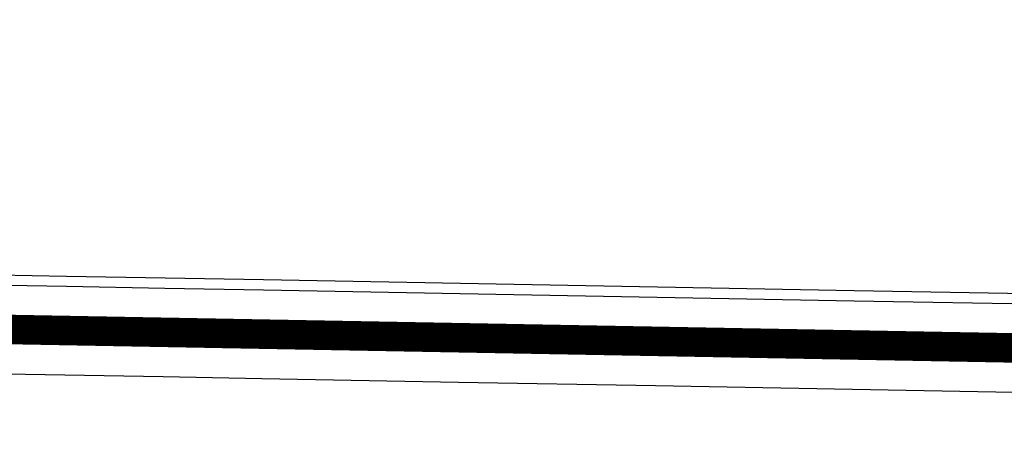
# Model space of a CAD drawing. Extents: x 100296 to 107772, y 404875 to 408930.
# Tile 5 of 98: x 100542 to 100592, y 407506 to 407527. Entities that reach past the tile are written whole.
import ezdxf

# ---------------------------------------------------------------- set-up
doc = ezdxf.new("R2010")
doc.units = 0
for name, color, linetype in [('n-xx-gw-waterlijn-gd', 161, 'Continuous'), ('TDNL----_plangrens', 4, 'ENV-L14'), ('TDNL----_stroomrichting', 170, 'Continuous')]:
    doc.layers.add(name, color=color, linetype=linetype)
doc.linetypes.add('ENV-L14', pattern='A,12.5,-1.25,[144,env-shp.shx,S=0.125,R=0,X=0,Y=0.75],-1.25', length=15)

msp = doc.modelspace()

# ---------------------------------------------------------------- linework, layer by layer
at = {"layer": 'n-xx-gw-waterlijn-gd', "ltscale": 0.1, "const_width": 1.5}
msp.add_lwpolyline([(100439.5758296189, 407512.2881267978, -0.03065001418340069), (100453.4216004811, 407512.8975612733), (100473.8851394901, 407512.5436425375), (100483.8985191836, 407512.360645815), (100493.8976378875, 407512.1771529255), (100503.8959545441, 407511.9936747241), (100513.8942711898, 407511.8101965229), (100523.8925878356, 407511.6267183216), (100533.8909044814, 407511.4432401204), (100538.8900628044, 407511.3515010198), (100543.8892211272, 407511.2597619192), (100548.8883794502, 407511.1680228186), (100553.887537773, 407511.076283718), (100563.8858544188, 407510.8928055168), (100573.8841710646, 407510.7093273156), (100583.8824877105, 407510.5258491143), (100593.8808043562, 407510.3423709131), (100603.879121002, 407510.1588927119), (100613.8752643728, 407509.9754534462), (100621.5314988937, 407509.8416194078, 0.0104110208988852), (100631.1521176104, 407509.8643917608), (100638.2904293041, 407510.030099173, 0.3127426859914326), (100639.6535267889, 407512.4747208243, 0.3127426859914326)], format="xyb", dxfattribs=at)
at = {"layer": 'TDNL----_plangrens', "flags": 128}
msp.add_lwpolyline([(100739.2868531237, 407413.0773053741, -0.1432469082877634), (100723.7505059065, 407449.3200165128, -0.2568120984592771), (100723.9835513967, 407450.242528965), (100744.9920477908, 407466.2935291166, -0.1251981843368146), (100746.6634251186, 407466.9877947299), (100748.1899174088, 407467.1455317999, -0.01662278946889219), (100754.0056960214, 407467.4961851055), (100782.8030322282, 407465.5632297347), (100787.8641580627, 407465.3278006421), (100792.8370493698, 407465.0799898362), (100797.811689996, 407464.8174513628), (100802.7858689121, 407464.5411216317), (100807.7589475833, 407464.2499274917), (100812.7317610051, 407463.9438225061), (100817.6680972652, 407463.6251443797), (100822.5624550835, 407463.2468726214), (100827.4874784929, 407462.7971868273), (100832.4530212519, 407462.323053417), (100837.4226759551, 407461.8336265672), (100842.4600490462, 407461.3224250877), (100847.5447173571, 407460.8846589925), (100852.5621043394, 407460.4996338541), (100857.533290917, 407460.1032007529), (100862.5042160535, 407459.6918343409), (100867.2382117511, 407459.2858319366), (100871.9553312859, 407458.5639368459), (100877.078042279, 407457.7462141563), (100882.1363853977, 407457.1618671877), (100887.2161081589, 407456.4459117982), (100892.3942575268, 407455.9770318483), (100897.3752654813, 407455.5257063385), (100902.3451225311, 407455.0603486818), (100907.3147194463, 407454.5799719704), (100912.2604228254, 407454.086932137), (100917.178769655, 407453.5502276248), (100922.0474471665, 407452.9690408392), (100926.8478419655, 407452.2864379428), (100931.7183452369, 407451.4539315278), (100936.7456725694, 407450.5791563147), (100941.7869863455, 407449.776890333), (100946.8921338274, 407448.9683506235), (100952.1632787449, 407448.3001682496), (100957.3130568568, 407447.8805397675), (100962.2599555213, 407447.4627667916), (100966.9927298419, 407447.0181454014), (100971.6817808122, 407446.291575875), (100976.5814389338, 407445.4305197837), (100981.545518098, 407444.5437624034), (100986.5249101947, 407443.6402677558), (100991.5265217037, 407442.7400149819), (100992.3333587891, 407435.38393353), (101010.6455710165, 407439.3630608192), (101044.608, 407446.751), (101045.548, 407451.865), (101045.7354354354, 407470.8379496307), (101152.2257843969, 407468.5625046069), (101153.7960364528, 407444.8260170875, -0.02213634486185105), (101223.7604701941, 407453.4844729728, -0.0320152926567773), (101250.5344253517, 407454.5246229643), (101283.1644786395, 407454.7245967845), (101303.2885377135, 407454.8723369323), (101377.7011879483, 407457.6710294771), (101383.5089184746, 407454.8009643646), (101393.9781071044, 407453.974314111, 0.01091316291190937), (101394.4342178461, 407453.9295895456), (101414.3606890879, 407452.4138897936), (101422.6562773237, 407452.0257574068), (101432.620022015, 407451.5395023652), (101442.5110057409, 407451.0191673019), (101452.4179969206, 407450.3344773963), (101462.4607899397, 407449.6344693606), (101472.5223603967, 407449.0541699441), (101482.5245291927, 407448.4987364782), (101492.4849881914, 407447.9379462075), (101497.4547572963, 407447.6349291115), (101502.4503100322, 407447.3324351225), (101507.4178843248, 407447.0408123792), (101512.3472164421, 407446.7396753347), (101517.2551360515, 407446.423848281), (101522.1406321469, 407446.0899934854), (101527.001880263, 407445.7337952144), (101531.8384783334, 407445.3509116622), (101536.6499650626, 407444.937429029), (101541.4354322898, 407444.4895336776), (101546.1914001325, 407444.003742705), (101550.8870594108, 407443.4773872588), (101555.4986560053, 407442.8825057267), (101560.0952950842, 407442.1788330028), (101564.7255050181, 407441.3903345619), (101569.3554112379, 407440.5346323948), (101573.9628026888, 407439.6157972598), (101578.5586664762, 407438.6239808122), (101583.1819581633, 407437.5629141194), (101587.7868530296, 407436.4731342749), (101592.3199716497, 407435.3317581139), (101596.555412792, 407434.1846924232), (101627.1282734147, 407423.6446025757), (101632.4705592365, 407440.4841093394), (101650.339, 407434.411), (101666.6740270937, 407429.3078135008), (101657.6655, 407400.472), (101662.6088926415, 407398.9277443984), (101669.2436173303, 407419.5996078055, -0.4160609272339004), (101672.4015920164, 407421.213914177), (101686.8188945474, 407416.5001712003), (101691.4771224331, 407415.0073440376), (101696.1218678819, 407413.5198355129), (101700.7739103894, 407412.0309332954), (101705.4212743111, 407410.5441240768), (101710.0094546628, 407409.0586213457), (101714.5277926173, 407407.5101889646), (101719.0321050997, 407405.8844818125), (101723.522608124, 407404.1914698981), (101728.0310462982, 407402.4187230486), (101732.5468123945, 407400.6291159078), (101737.000462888, 407398.7995685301), (101741.4224732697, 407396.9056480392), (101745.8116049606, 407394.9519059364), (101750.1403689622, 407392.9356199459), (101754.441560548, 407390.8150480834), (101758.8122705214, 407388.5970964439), (101765.2851688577, 407385.3567358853), (101767.3039443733, 407384.3087319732, -0.3046151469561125), (101772.6553310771, 407374.5268600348, -0.000684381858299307), (101772.6576419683, 407374.5116243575, 0.06840167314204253), (101773.463728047, 407363.7446950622, -0.1929248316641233), (101772.2061085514, 407356.4116812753), (101761.3632122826, 407339.3168412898), (101767.9374814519, 407334.7351309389), (101793.5700687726, 407316.4915473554), (101804.7799126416, 407330.0685015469, -0.2278404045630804), (101810.7541325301, 407332.624157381, 0.0513531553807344), (101821.4791772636, 407333.2555937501, -0.1888825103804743), (101826.8280306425, 407332.1046559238), (101836.3172867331, 407325.8153332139, -0.0242377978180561), (101846.0771515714, 407317.5519636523), (101847.5256161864, 407316.0002340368), (101850.7438391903, 407312.4602044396), (101853.9160644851, 407308.8804043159), (101857.0392437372, 407305.2631292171), (101860.1122137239, 407301.6076019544), (101862.9283071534, 407298.166473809), (101916.7725156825, 407216.9823138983), (101968.2095316, 407134.085549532), (101972.0680222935, 407127.4044557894), (101996.3016819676, 407098.1006054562), (102005.3636419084, 407086.7923990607), (102008.4455566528, 407082.8770219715), (102011.5312600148, 407078.9154207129), (102014.7330905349, 407074.9868383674), (102018.0273461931, 407071.2001643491), (102021.213875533, 407067.3811769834), (102024.4343625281, 407063.5107446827), (102027.7920052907, 407059.7018421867), (102031.2060533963, 407056.0451865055), (102034.4701153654, 407052.2660668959), (102037.8950437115, 407048.5364918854), (102041.3242290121, 407044.8809278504), (102044.6892805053, 407041.1927022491), (102048.062628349, 407037.4909567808), (102051.4265681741, 407033.7851454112), (102054.7863551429, 407030.0660903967), (102058.1700042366, 407026.3527772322), (102061.6430361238, 407022.5865128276), (102065.4236075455, 407019.1085134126), (102069.0570478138, 407015.6252103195), (102072.7371080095, 407012.1764129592), (102076.3084791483, 407008.7003393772), (102079.8032150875, 407005.1167932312), (102083.4107446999, 407001.4937230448), (102087.2288076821, 406998.0618074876), (102090.9768445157, 406994.6662037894), (102094.6957694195, 406991.2762417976), (102098.3172932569, 406987.8248914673), (102101.9037628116, 406984.3152863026), (102105.514434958, 406980.7606320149), (102109.2436806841, 406977.2846959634), (102112.9614025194, 406973.8682140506), (102116.5968847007, 406970.4177357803), (102120.1900888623, 406966.9185457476), (102123.7636938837, 406963.3923458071), (102127.3186001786, 406959.8446940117), (102130.8673184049, 406956.2858512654), (102134.3984696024, 406952.7324721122), (102137.8703518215, 406949.134502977), (102141.3392761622, 406945.5154070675), (102144.7916693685, 406941.8925993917), (102148.2066380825, 406938.2847015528), (102151.591264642, 406934.7038003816), (102154.9179764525, 406931.144410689), (102158.1663152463, 406927.571607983), (102161.3633685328, 406923.9946696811), (102164.4951998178, 406920.416269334), (102167.5444855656, 406916.8255081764), (102170.5009577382, 406913.2067352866), (102173.3746593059, 406909.5538928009), (102176.1911296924, 406905.8458702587), (102178.9661418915, 406902.1023029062), (102181.6576957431, 406898.3156077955), (102184.2475456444, 406894.4584023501), (102186.7626818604, 406890.5330235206), (102189.2210549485, 406886.5538268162), (102191.6193578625, 406882.5586534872), (102193.872053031, 406878.489748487), (102196.0601617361, 406874.3484781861), (102198.2099117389, 406870.1715401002), (102200.3067599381, 406865.9744227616), (102202.2400386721, 406861.9103414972), (102208.465244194, 406847.878116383), (102209.6121585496, 406844.5372614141), (102211.0649557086, 406840.0639923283), (102212.4430000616, 406835.5671323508), (102213.7459257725, 406831.0478718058), (102214.9747002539, 406826.502697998), (102216.1359940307, 406821.9171271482), (102217.2390980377, 406817.2844843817), (102218.2915979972, 406812.6067463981), (102219.3011634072, 406807.8862975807), (102219.3246354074, 406807.7716276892, -0.01468118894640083), (102222.2070547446, 406791.2321912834), (102224.1106866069, 406778.0280173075, -0.003491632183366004), (102224.2736762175, 406776.8387255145), (102225.1210636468, 406769.3400668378, 0.06164122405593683), (102220.7860359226, 406763.286188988), (102219.487004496, 406761.1443225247, -0.02894925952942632), (102216.0281873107, 406759.5540853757), (102209.6612383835, 406756.6434481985), (102212.6380790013, 406750.1316808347), (102212.77, 406736.71, 0.1949923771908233), (102231.938, 406746.034, -0.1182563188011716), (102234.9904854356, 406749.1419155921, -0.1890750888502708), (102261.2598711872, 406754.0644418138, -0.1534905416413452), (102274.9210317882, 406742.5228634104, 0.1862880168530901), (102288.2419999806, 406736.7960004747), (102295.5075904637, 406736.4679397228), (102295.097, 406742.8529999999), (102293.275, 406749.549), (102279.2849996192, 406779.295000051), (102275.5991873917, 406787.1777848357), (102279.4587552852, 406788.9459752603), (102271.4026836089, 406806.5311529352), (102262.4540478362, 406826.0646631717), (102245.515, 406863.059), (102225.87, 406905.623), (102192.8063339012, 406977.3803082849), (102173.546, 407019.093), (102144.190463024, 407082.7360132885), (102101.988, 407174.612), (102101.566, 407175.532), (102070.4468670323, 407156.0684514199), (102058.354, 407182.319), (102047.5404334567, 407175.6813301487), (102037.7386760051, 407186.3790545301), (102032.8737539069, 407192.2988376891), (102029.2553724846, 407196.1383378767), (102025.8279523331, 407199.7673564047), (102022.4062014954, 407203.4489770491), (102018.9034408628, 407207.134564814), (102015.3890318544, 407210.7857540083), (102011.8287798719, 407214.4412381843), (102008.1815634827, 407218.0760114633), (102004.4896749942, 407221.6385286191), (102000.8430871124, 407225.1065726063), (101997.2583547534, 407228.5940823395), (101993.6283724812, 407232.1221065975), (101989.9613858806, 407235.6453382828), (101986.2873501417, 407239.1387797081), (101982.6180170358, 407242.6254234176), (101978.9227459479, 407246.1111594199), (101975.2116158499, 407249.5827576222), (101971.5104913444, 407253.0219196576), (101967.8468065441, 407256.4561304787), (101964.1903220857, 407259.9111417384), (101960.5379165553, 407263.3704358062), (101956.9739235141, 407266.7716227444), (101953.5361971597, 407270.2429437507), (101950.0223833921, 407273.8632493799), (101946.432497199, 407277.4473754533), (101942.9088871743, 407281.0001411), (101939.3637674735, 407284.6020653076), (101935.7444445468, 407288.2470343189), (101932.0719089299, 407291.84784094), (101928.4193473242, 407295.4278545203), (101924.8128497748, 407298.9440535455), (101921.30469434, 407302.5331047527), (101917.6952811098, 407306.2387222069), (101913.9598197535, 407309.9643887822), (101910.1561761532, 407313.5973941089), (101906.3701413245, 407317.1734101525), (101902.5633412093, 407320.7294047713), (101898.7350089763, 407324.2754705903), (101894.865215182, 407327.7956235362), (101890.9789067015, 407331.2677026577), (101887.0921628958, 407334.7055557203), (101883.2156468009, 407338.1024407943), (101879.3478150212, 407341.5102690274), (101875.4341977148, 407344.9108836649), (101871.6187293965, 407348.184528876), (101855.5945381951, 407362.908615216, -0.252732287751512), (101854.8189997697, 407365.1540433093, 0.1219095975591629), (101853.160822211, 407385.8155261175, 0.02555492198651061), (101852.3532278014, 407387.9817338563, 0.410588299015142), (101795.9860066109, 407410.5048574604, -0.1781397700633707), (101793.686296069, 407410.6348985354), (101790.4019609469, 407411.668594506), (101780.4093043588, 407411.564745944), (101774.5637554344, 407415.6563702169), (101770.1026121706, 407418.4881787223), (101765.7700462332, 407421.1949870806), (101761.4530778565, 407423.9068112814), (101757.1010279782, 407426.6240563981), (101752.7171137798, 407429.3322341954), (101748.2987497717, 407432.0176099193), (101743.8583449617, 407434.6670367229), (101739.4028961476, 407437.2885627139), (101734.9258776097, 407439.8847577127), (101730.4282281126, 407442.4560645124), (101725.9088968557, 407445.0029430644), (101721.3234984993, 407447.5493291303), (101716.643072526, 407450.0290661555), (101711.9138482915, 407452.4146030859), (101707.14254933, 407454.7043808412), (101702.3382069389, 407456.8998975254), (101697.3802279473, 407459.0647878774), (101685.0442659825, 407463.694816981, -0.1468987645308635), (101683.5931488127, 407464.9576400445), (101689.2460461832, 407482.7452718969), (101683.8929278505, 407484.4217690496), (101690.3095472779, 407504.9613563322), (101682.1033402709, 407507.9069741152), (101666.1502361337, 407456.9244774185), (101657.685, 407459.121), (101639.766, 407464.547), (101639.6848731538, 407464.286037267), (101635.455, 407465.601), (101641.2368877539, 407483.1673876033), (101645.3070783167, 407495.5333393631), (101642.08, 407496.719), (101607.129, 407511.646), (101612.392, 407526.001), (101581.9927761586, 407524.6711243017), (101579.507, 407517.488), (101575.394, 407510.198), (101573.121, 407508.777), (101557.269, 407506.807), (101530.824, 407506.206), (101519.057, 407505.9295), (101507.29, 407505.653), (101484.731, 407504.656), (101459.4970002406, 407502.9339999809), (101427.265, 407501.014), (101421.153, 407500.943), (101415.041, 407500.872), (101396.604, 407500.255), (101374.489, 407495.756), (101364.292, 407497.12), (101352.064, 407497.113), (101349.584, 407498.703), (101347.492, 407498.976), (101346.248, 407498.39), (101332.711, 407497.804), (101330.029, 407500.122), (101327.997, 407500.331), (101324.518, 407498.84), (101295.0025000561, 407497.5727500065), (101253.763, 407494.725), (101210.4137285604, 407493.4934766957), (101206.7884684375, 407493.7309266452), (101197.0638609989, 407494.5303303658), (101185.9039147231, 407498.0142404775), (101174.0331793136, 407511.4702623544), (101174.4546239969, 407521.5211993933), (101154.6252836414, 407522.2652829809), (101154.2083935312, 407511.1554345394), (101154.051, 407506.961), (101128.647, 407505.961), (101129.0380046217, 407486.7394898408), (101083.0871679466, 407487.8812979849), (101045.9118887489, 407488.6992458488), (101046.3370769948, 407524.6601912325), (101018.1971858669, 407520.3057887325), (101013.5162212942, 407520.0233946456), (101008.5055510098, 407519.6889133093), (101003.3278527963, 407519.3714202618), (100998.0189341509, 407518.7722314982), (100992.8767621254, 407518.0417143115), (100987.8311479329, 407517.2949666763), (100982.8743091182, 407516.548258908), (100977.9756107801, 407515.9011969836), (100973.021429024, 407515.3099810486), (100968.0356534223, 407514.7297814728), (100963.0642501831, 407514.1713638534), (100958.0894396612, 407513.6461830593), (100953.0187230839, 407513.1257647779), (100947.9025235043, 407512.5016955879), (100942.8965042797, 407511.8459516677), (100937.9354207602, 407511.2501073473), (100932.945616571, 407510.6656230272), (100927.9678885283, 407510.097328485), (100923.118977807, 407509.573647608), (100918.2623512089, 407509.2318318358), (100913.264804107, 407508.8949604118), (100908.2712983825, 407508.5623464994), (100903.2814429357, 407508.2379132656), (100898.2969714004, 407507.9285830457), (100893.3127863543, 407507.634024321), (100888.335696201, 407507.3546192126), (100883.3395973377, 407507.0980498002), (100878.1677554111, 407506.8208152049), (100872.9150871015, 407506.3168428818), (100867.8334380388, 407505.7110839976), (100863.070008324, 407505.1637142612), (100858.3301173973, 407504.9165309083), (100853.3688178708, 407504.7007340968), (100848.3866447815, 407504.4989376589), (100843.338585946, 407504.3095797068), (100838.2504970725, 407504.0439332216), (100833.2277906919, 407503.7446781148), (100828.2439887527, 407503.4625895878), (100823.2604741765, 407503.1953667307), (100818.3258485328, 407502.9454707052), (100813.4190250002, 407502.775390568), (100808.4645068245, 407502.6531743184), (100803.4839859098, 407502.5451432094), (100798.5037448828, 407502.4519455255), (100793.5217865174, 407502.3735497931), (100789.3470216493, 407502.3180645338, -0.01241394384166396), (100787.9797520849, 407502.3419967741), (100756.1665438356, 407501.1664304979, -0.2041488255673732), (100733.4635350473, 407510.6820490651, 0.4726042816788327), (100669.2085629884, 407512.9869992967, -0.1892506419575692), (100667.842368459, 407512.2877777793), (100642.4923923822, 407510.2000546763), (100642.1924592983, 407512.8714210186), (100631.0883577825, 407512.6136525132, -0.01041102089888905), (100621.579562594, 407512.591199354), (100613.9257211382, 407512.724990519), (100603.9295775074, 407512.9084297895), (100593.9312608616, 407513.0919079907), (100583.9329442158, 407513.2753861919), (100573.9346275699, 407513.4588643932), (100563.9363109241, 407513.6423425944), (100553.9379942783, 407513.8258207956), (100548.9388359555, 407513.9175598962), (100543.9396776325, 407514.0092989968), (100538.9405193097, 407514.1010380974), (100533.9413609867, 407514.192777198), (100523.943044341, 407514.3762553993), (100513.9447276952, 407514.5597336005), (100503.9464110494, 407514.7432118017), (100493.9480943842, 407514.9266900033), (100483.9487675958, 407515.1101867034), (100473.9326938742, 407515.2932313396), (100453.4691547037, 407515.6471500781, 0.03070555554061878), (100439.2612938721, 407515.0201980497), (100391.2823731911, 407509.0467019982), (100383.0104473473, 407506.9291155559), (100371.0620297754, 407505.8856489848), (100362.02, 407505.096), (100330.373, 407500), (100299.9108642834, 407493.9015717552), (100308.1638358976, 407454.1758354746), (100345.8670108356, 407460.7626251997), (100370.687, 407465.099), (100400, 407467.735), (100436.284, 407469.121), (100480.738, 407467.998), (100527.748, 407460.884), (100583.384, 407446.232), (100637.584, 407424.585), (100688.405, 407397.253), (100715.467, 407378.851), (100722.6490746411, 407379.9424874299), (100725.1059398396, 407378.111884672), (100734.5947126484, 407380.5295391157), (100753.2682522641, 407385.5147464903), (100765.323, 407388.29), (100752.0680625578, 407397.5410917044)], format="xyb", close=True, dxfattribs=at)
at = {"layer": 'TDNL----_stroomrichting', "flags": 128}
for points in [[(100439.3185046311, 407514.5234606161, -0.03069560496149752), (100453.4605084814, 407515.1472248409), (100473.9240476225, 407514.7933061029), (100483.939631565, 407514.6102701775), (100493.9389204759, 407514.4267741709), (100503.9372371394, 407514.2432959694), (100513.9355537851, 407514.0598177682), (100523.9338704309, 407513.876339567), (100533.9321870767, 407513.6928613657), (100538.9313453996, 407513.6011222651), (100543.9305037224, 407513.5093831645), (100548.9296620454, 407513.4176440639), (100553.9288203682, 407513.3259049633), (100563.9271370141, 407513.1424267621), (100573.9254536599, 407512.9589485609), (100583.9237703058, 407512.7754703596), (100593.9220869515, 407512.5919921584), (100603.9204035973, 407512.4085139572), (100613.9165471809, 407512.2250746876), (100621.5708237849, 407512.0912757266, 0.01041102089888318), (100631.0999485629, 407512.1137868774), (100636.544955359, 407512.2401862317), (100637.8020401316, 407512.5532913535), (100637.8368016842, 407512.7703096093)], [(100439.8329481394, 407510.0527672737, -0.03060304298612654), (100453.3826924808, 407510.6478977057), (100473.8462313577, 407510.2939789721), (100483.8574065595, 407510.111021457), (100493.8563552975, 407509.9275316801), (100503.8546719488, 407509.7440534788), (100513.8529885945, 407509.5605752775), (100523.8513052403, 407509.3770970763), (100533.8496218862, 407509.1936188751), (100538.8487802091, 407509.1018797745), (100543.8479385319, 407509.0101406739), (100548.8470968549, 407508.9184015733), (100553.8462551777, 407508.8266624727), (100563.8445718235, 407508.6431842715), (100573.8428884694, 407508.4597060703), (100583.8412051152, 407508.276227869), (100593.8395217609, 407508.0927496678), (100603.8378384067, 407507.9092714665), (100613.8339815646, 407507.7258322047), (100621.4921737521, 407507.5919630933, 0.01041102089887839), (100631.2042970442, 407507.6149968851), (100638.3426463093, 407507.7807051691, 0.4561199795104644), (100641.2327014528, 407511.2701085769)]]:
    msp.add_lwpolyline(points, format="xyb", dxfattribs=at)

doc.saveas('drawing.dxf')
